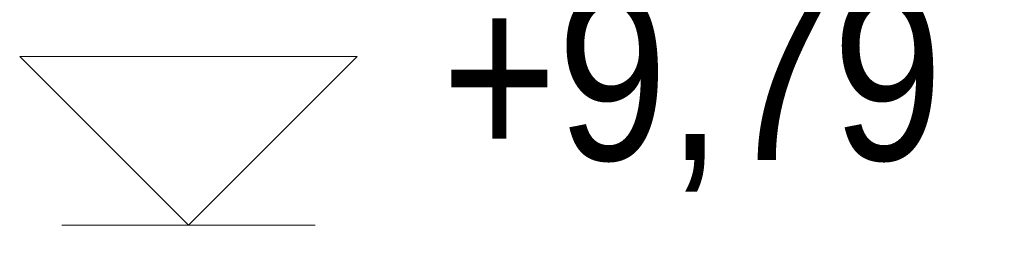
# Model space of a CAD drawing. Header units: millimetres. Extents: x -65 to 293624, y -1905 to 31061.
# Tile 144 of 256: x 102878 to 103461, y 22148 to 22276. Entities that reach past the tile are written whole.
import ezdxf

# ---------------------------------------------------------------- set-up
doc = ezdxf.new("R2010")
doc.units = ezdxf.units.MM
doc.header["$MEASUREMENT"] = 0
doc.layers.add('00 Telje mõõdud.AR', color=7, linetype='Continuous')
doc.styles.add('GENERATED_STYLE_4', font='txt', dxfattribs={"width": 0.84})

# ---------------------------------------------------------------- blocks, each defined once
blk = doc.blocks.new('Dimension_2_3', base_point=(102977.83, 12336.43))
at = {"layer": '00 Telje mõõdud.AR', "color": 5, "linetype": 'Continuous', "lineweight": 13}
for p, q in [((102977.83, 22154.03), (102877.83, 22254.03)), ((102877.83, 22254.03), (103077.83, 22254.03)), ((103077.83, 22254.03), (102977.83, 22154.03)), ((102977.83, 22154.03), (102902.83, 22154.03)), ((102977.83, 22154.03), (103052.83, 22154.03))]:
    blk.add_line(p, q, dxfattribs=at)
at = {"layer": '00 Telje mõõdud.AR', "color": 5, "lineweight": 13, "insert": (103127.83, 22174.03), "char_height": 100, "attachment_point": 7, "style": 'GENERATED_STYLE_4'}
blk.add_mtext('\\A1;{\\pql;\\fArial|b0|i0|c0|p34;+9,79}', dxfattribs=at)

msp = doc.modelspace()

# ---------------------------------------------------------------- block references
at = {"layer": '00 Telje mõõdud.AR', "color": 5, "linetype": 'Continuous', "lineweight": 13}
msp.add_blockref('Dimension_2_3', (102977.83, 12336.43), dxfattribs=at)

doc.saveas('drawing.dxf')
